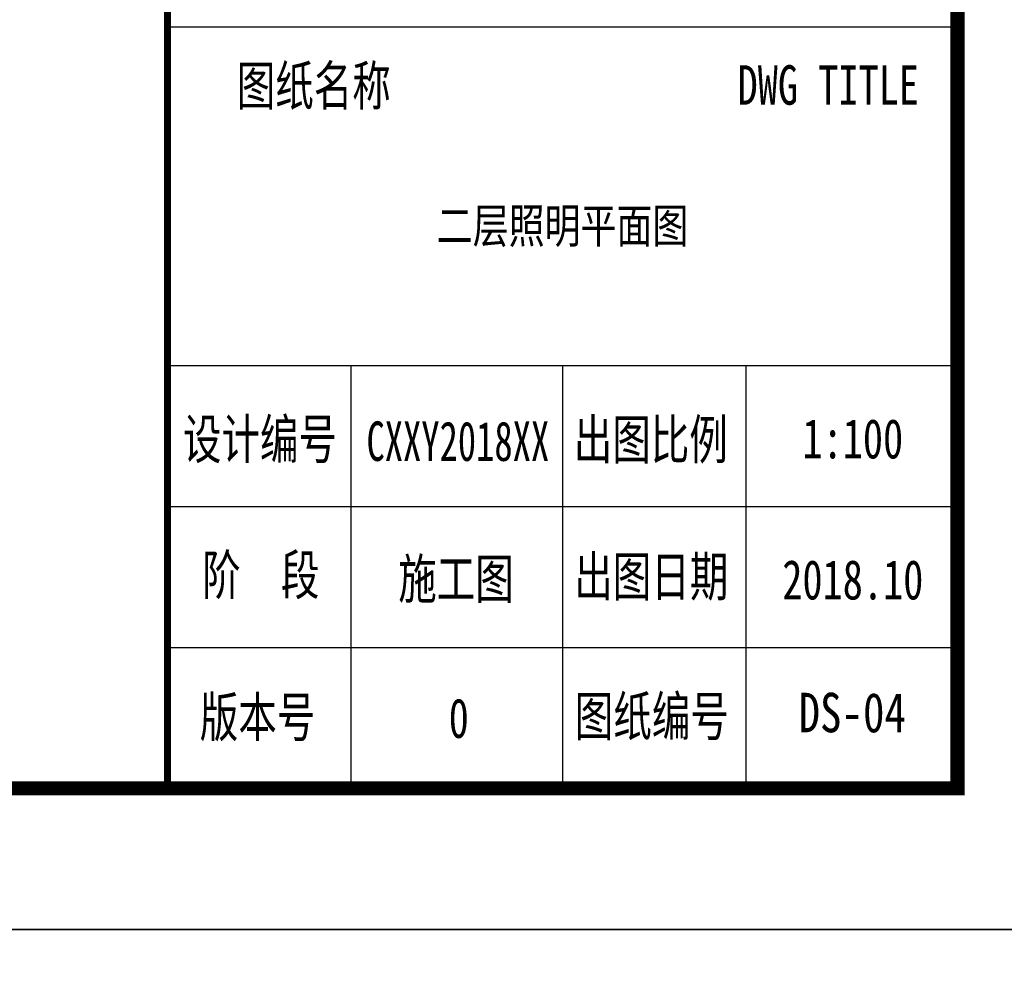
# Model space of a CAD drawing. Extents: x 427948 to 764348, y 274849 to 601549.
# Tile 108 of 212: x 672599 to 679579, y 452788 to 459501. Entities that reach past the tile are written whole.
import ezdxf
from ezdxf.enums import TextEntityAlignment as Align

# ---------------------------------------------------------------- set-up
doc = ezdxf.new("R2010")
doc.units = 0
doc.header["$LTSCALE"] = 1000
doc.header["$MEASUREMENT"] = 0
doc.layers.get('0').update_dxf_attribs({"linetype": 'CONTINUOUS'})
doc.layers.add('PUB_TITLE', color=4, linetype='CONTINUOUS')
doc.layers.add('TK', color=7, linetype='CONTINUOUS')
doc.styles.add('-宋体', font='txt', dxfattribs={"width": 0.8})
doc.styles.add('TKHZ1', font='txt', dxfattribs={"width": 0.8})

# ---------------------------------------------------------------- blocks, each defined once
blk = doc.blocks.new('24')
at = {"color": 4}
for p, q in [((-1110888.9, 145318.9), (-1110888.9, 202718.9)), ((-1110888.9, 147726.2), (-1110888.9, 147726.2)), ((-1116546.9, 145318.9), (-1110888.9, 145318.9))]:
    blk.add_line(p, q, dxfattribs=at)
at = {"layer": 'PUB_TITLE'}
for p, q in [((-1110888.9, 145318.9), (-1110888.9, 202718.9)), ((-1116488.9, 150718.9), (-1110888.9, 150718.9)), ((-1116488.9, 148318.9), (-1110888.9, 148318.9)), ((-1115188.9, 148318.9), (-1115188.9, 145318.9)), ((-1113688.9, 148318.9), (-1113688.9, 145318.9)), ((-1112388.9, 148318.9), (-1112388.9, 145318.9)), ((-1116488.9, 147318.9), (-1110888.9, 147318.9)), ((-1116488.9, 146318.9), (-1110888.9, 146318.9))]:
    blk.add_line(p, q, dxfattribs=at)
at = {"layer": 'PUB_TITLE', "linetype": 'Continuous'}
blk.add_lwpolyline([(-1193988.9, 144318.9), (-1109888.9, 144318.9), (-1109888.9, 203718.9), (-1193988.9, 203718.9)], close=True, dxfattribs=at)
at = {"layer": 'PUB_TITLE', "linetype": 'Continuous', "const_width": 100}
blk.add_lwpolyline([(-1191488.9, 145318.9), (-1110888.9, 145318.9), (-1110888.9, 202718.9), (-1191488.9, 202718.9)], close=True, dxfattribs=at)
at = {"layer": 'PUB_TITLE', "const_width": 50}
blk.add_lwpolyline([(-1116488.9, 145318.9), (-1116488.9, 202718.9)], dxfattribs=at)
at = {"layer": 'PUB_TITLE', "linetype": 'Continuous', "const_width": 80}
blk.add_lwpolyline([(-1110888.9, 145318.9), (-1110888.9, 202718.9)], dxfattribs=at)
at = {"layer": 'TK', "style": '-宋体', "width": 0.75}
for s, p in [('图纸名称', (-1115998.6, 150162.6)), ('DWG TITLE', (-1112448.3, 150167.5, 0)), ('设计编号', (-1116380.2, 147656.3, 0)), ('出图比例', (-1113609.5, 147653.2, 0)), ('阶  段', (-1116244.3, 146692.8, 0)), ('出图日期', (-1113606, 146682, 0)), ('施工图', (-1114853.9, 146665.5, 0)), ('版本号', (-1116260.6, 145684.9, 0)), ('0', (-1114496.3, 145677.5, 0)), ('图纸编号', (-1113602.1, 145691.4, 0))]:
    blk.add_text(s, height=280, dxfattribs=at).set_placement(p)
at = {"layer": 'TK', "style": '-宋体'}
for s, width, p in [('CXXY2018XX', 0.68, (-1114431.4, 147641.5)), ('1:100', 0.75, (-1111631.4, 147659.1)), ('2018.10', 0.75, (-1111631.4, 146659.1))]:
    blk.add_text(s, height=280, dxfattribs=dict(at, width=width)).set_placement(p, align=Align.CENTER)

msp = doc.modelspace()

# ---------------------------------------------------------------- block references
for p in [(1790136.9, 308730.5), (1790136.9, 249330.5)]:
    msp.add_blockref('24', p)

# ---------------------------------------------------------------- texts
at = {"style": 'TKHZ1', "width": 0.8}
msp.add_text('二层照明平面图', height=245, dxfattribs=at).set_placement((676448, 457917.2), align=Align.CENTER)
at = {"layer": 'TK', "style": 'TKHZ1', "width": 0.8}
msp.add_text('DS-04', height=280, dxfattribs=at).set_placement((678501.6, 454447.6), align=Align.CENTER)

doc.saveas('drawing.dxf')
